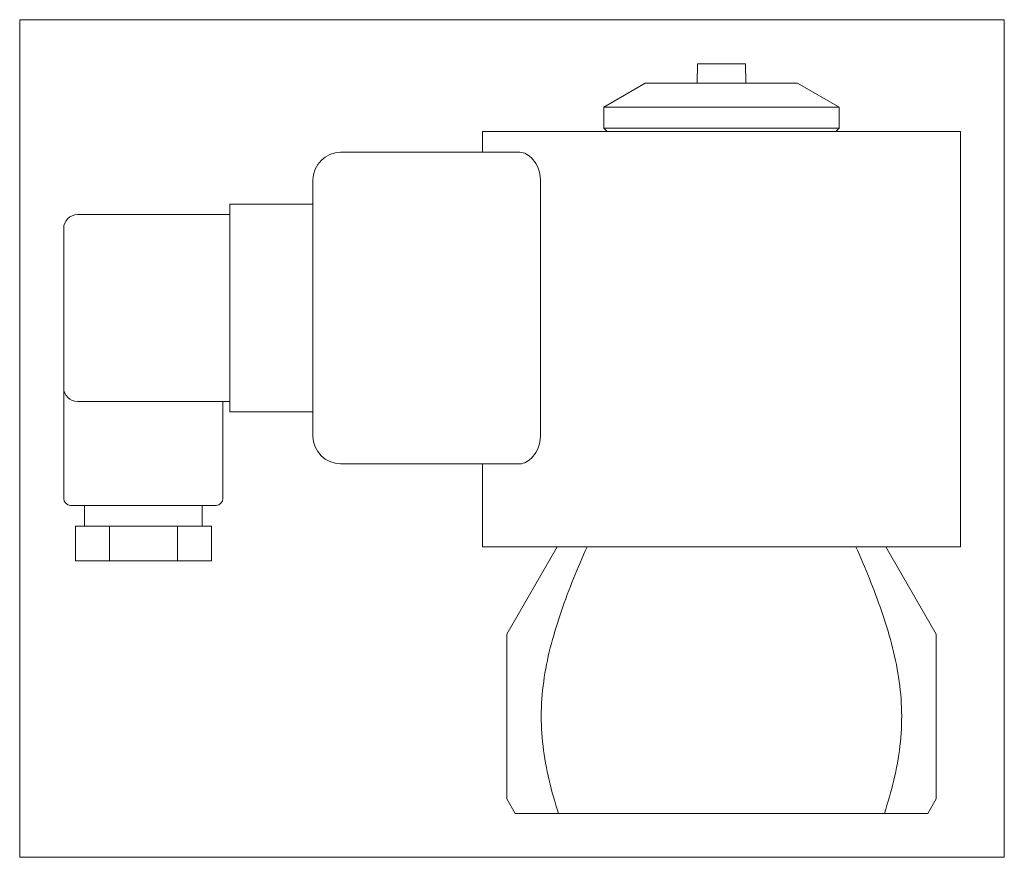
# Model space of a CAD drawing. Extents: x 32 to 174, y 13 to 134.
import ezdxf
from ezdxf.xclip import XClip

# ---------------------------------------------------------------- set-up
doc = ezdxf.new("R2010")
doc.units = 0
doc.header["$LTSCALE"] = 25.4
doc.header["$MEASUREMENT"] = 0
doc.header["$XCLIPFRAME"] = 2
doc.layers.get('0').update_dxf_attribs({"linetype": 'CONTINUOUS'})
for name, color, linetype in [('CEWKA_25', 7, 'CONTINUOUS'), ('W-008_WKRĘT_M4X1', 7, 'CONTINUOUS'), ('WA_007_01_00_007', 7, 'CONTINUOUS'), ('WA_167_01_00_005', 7, 'CONTINUOUS')]:
    doc.layers.add(name, color=color, linetype=linetype)

# ---------------------------------------------------------------- blocks, each defined once
blk = doc.blocks.new('SE1')
at = {"layer": 'CEWKA_25', "color": 7, "linetype": 'CONTINUOUS', "lineweight": 0}
for p, q in [((98.46, 118.2), (98.46, 115.2)), ((167.46, 118.2), (98.46, 118.2)), ((167.46, 58.2), (167.46, 118.2)), ((77.96, 115.2), (103.84, 115.2)), ((73.96, 74.2), (73.96, 111.2)), ((106.8, 111.2), (106.8, 74.2)), ((61.96, 104.2), (61.96, 107.7)), ((61.96, 107.7), (73.96, 107.7)), ((39.96, 106.2), (61.96, 106.2)), ((37.96, 81.2), (37.96, 104.2)), ((61.96, 104.2), (61.96, 81.2)), ((37.96, 81.2), (37.96, 65.2)), ((61.96, 77.7), (61.96, 81.2)), ((49.46, 79.2), (39.96, 79.2)), ((61.96, 79.2), (49.46, 79.2)), ((60.96, 65.2), (60.96, 79.2)), ((73.96, 77.7), (61.96, 77.7)), ((103.84, 70.2), (77.96, 70.2)), ((98.46, 70.2), (98.46, 58.2)), ((59.96, 64.2), (38.96, 64.2)), ((40.96, 64.2), (40.96, 61.2)), ((57.96, 61.2), (57.96, 64.2)), ((41.72, 61.2), (39.69, 61.2)), ((39.69, 56.2), (39.69, 61.2)), ((41.72, 61.2), (42.54, 61.2)), ((44.6, 61.2), (42.54, 61.2)), ((49.46, 61.2), (44.6, 61.2)), ((44.6, 56.2), (44.6, 61.2)), ((54.41, 61.2), (49.46, 61.2)), ((59.32, 61.2), (54.41, 61.2)), ((54.41, 56.2), (54.41, 61.2)), ((59.32, 56.2), (59.32, 61.2)), ((167.46, 58.2), (98.46, 58.2)), ((44.6, 56.2), (39.69, 56.2)), ((54.41, 56.2), (44.6, 56.2)), ((59.32, 56.2), (54.41, 56.2))]:
    blk.add_line(p, q, dxfattribs=at)
for centre, radius, start, end in [((77.96, 111.2), 4, 90, 180), ((39.96, 104.2), 2, 90, 180), ((39.96, 81.2), 2, 180, 270), ((77.96, 74.2), 4, 180, 270), ((38.96, 65.2), 1, 180, 270), ((59.96, 65.2), 1, 270, 360)]:
    blk.add_arc(centre, radius, start, end, dxfattribs=at)
for points, knots in [([(103.84, 115.2), (104.47, 115.2), (105.15, 114.85), (106.03, 113.82), (106.29, 113.39), (106.69, 112.38), (106.8, 111.8), (106.8, 111.2)], [0, 0, 0, 0, 0.5, 0.5, 0.75, 0.75, 1, 1, 1, 1]), ([(106.8, 74.2), (106.8, 73.61), (106.69, 73.03), (106.3, 72.03), (106.03, 71.6), (105.16, 70.57), (104.47, 70.2), (103.84, 70.2)], [0, 0, 0, 0, 0.25, 0.25, 0.5, 0.5, 1, 1, 1, 1])]:
    blk.add_open_spline(points, degree=3, knots=knots, dxfattribs=at)
at = {"layer": 'W-008_WKRĘT_M4X1', "color": 7, "linetype": 'CONTINUOUS', "lineweight": 0}
for p, q in [((129.49, 126.6), (129.49, 128)), ((136.42, 128), (129.49, 128)), ((136.42, 126.6), (136.42, 128)), ((129.49, 126.6), (129.46, 126.6)), ((129.46, 126.6), (129.46, 125.2)), ((136.46, 126.6), (136.42, 126.6)), ((136.46, 125.2), (136.46, 126.6))]:
    blk.add_line(p, q, dxfattribs=at)
at = {"layer": 'WA_007_01_00_007', "color": 7, "linetype": 'CONTINUOUS', "lineweight": 0}
for p, q in [((121.96, 125.2), (115.96, 121.74)), ((143.96, 125.2), (121.96, 125.2)), ((149.96, 121.74), (143.96, 125.2)), ((149.96, 121.74), (115.96, 121.74)), ((115.96, 121.74), (115.96, 118.7)), ((149.96, 118.7), (149.96, 121.74)), ((115.96, 118.7), (149.96, 118.7)), ((115.96, 118.7), (116.46, 118.2)), ((149.46, 118.2), (149.96, 118.7))]:
    blk.add_line(p, q, dxfattribs=at)
at = {"layer": 'WA_167_01_00_005', "color": 7, "linetype": 'CONTINUOUS', "lineweight": 0}
for p, q in [((109.24, 58.2), (101.96, 45.59)), ((163.96, 45.59), (156.68, 58.2)), ((101.96, 21.82), (101.96, 45.59)), ((163.96, 21.82), (163.96, 45.59)), ((101.96, 21.82), (103.18, 19.7)), ((162.74, 19.7), (163.96, 21.82)), ((109.43, 19.7), (103.18, 19.7)), ((156.49, 19.7), (109.43, 19.7)), ((156.49, 19.7), (162.74, 19.7))]:
    blk.add_line(p, q, dxfattribs=at)
for points, knots in [([(113.54, 58.2), (112.2, 55.17), (110.93, 52.09), (108.77, 45.83), (107.88, 42.65), (107.12, 37.72), (106.97, 36.04), (106.91, 32.72), (106.99, 31.06), (107.58, 26.13), (108.4, 22.86), (109.43, 19.7)], [0, 0, 0, 0, 0.25, 0.25, 0.5, 0.5, 0.625, 0.625, 0.75, 0.75, 1, 1, 1, 1]), ([(156.49, 19.7), (157.52, 22.86), (158.34, 26.13), (158.92, 31.06), (159.01, 32.72), (158.95, 36.04), (158.8, 37.72), (158.04, 42.65), (157.15, 45.83), (154.99, 52.09), (153.72, 55.17), (152.38, 58.2)], [0, 0, 0, 0, 0.25, 0.25, 0.375, 0.375, 0.5, 0.5, 0.75, 0.75, 1, 1, 1, 1])]:
    blk.add_open_spline(points, degree=3, knots=knots, dxfattribs=at)

msp = doc.modelspace()

# ---------------------------------------------------------------- block references
at = {"color": 0, "lineweight": 0}
ref = msp.add_blockref('SE1', (0, 0), dxfattribs=at)
XClip(ref).set_block_clipping_path([(31.6077706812, 13.3549140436), (173.8077723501, 134.3549144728)])
ref.dxf.unprotected_set("ltscale", 0)

doc.saveas('drawing.dxf')
